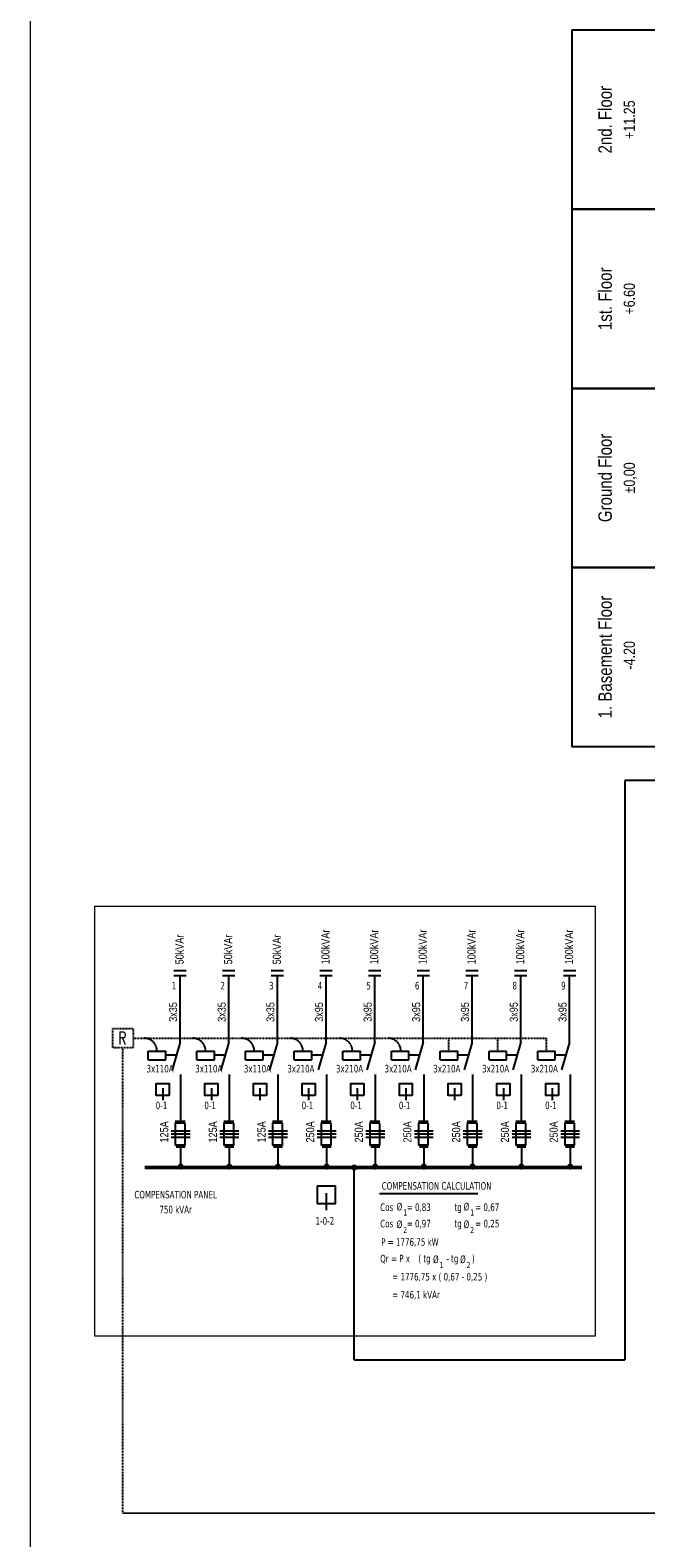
# Model space of a CAD drawing. Header units: millimetres. Extents: x -249865 to 125158, y -30755 to 173378.
# Tile 1 of 34: x -249865 to -236114, y 107876 to 141547. Entities that reach past the tile are written whole.
import ezdxf
from ezdxf.enums import TextEntityAlignment as Align

# ---------------------------------------------------------------- set-up
doc = ezdxf.new("R2010")
doc.units = ezdxf.units.MM
doc.linetypes.add('HIDDEN', pattern=[9.525, 6.35, -3.175])
doc.linetypes.add('HIDDENX2', pattern=[0.75, 0.5, -0.25])
doc.layers.add('A-XREF-MIMARI-2$0$M_NOTE', color=8, linetype='Continuous', lineweight=5)
doc.layers.add('E_PANO-CERCEVE', color=1, linetype='Continuous', lineweight=9)
doc.layers.add('E_PANO-CIZIM', color=7, linetype='Continuous')
doc.layers.add('E_PANO_YAZI', color=1, linetype='Continuous')
doc.styles.add('EM-TP-ANTET-TT', font='arial.ttf', dxfattribs={"width": 0.8, "height": 150})
doc.styles.add('RomanS', font='romans.shx')
doc.styles.add('VG-BLOK-YAZI', font='tahoma.ttf', dxfattribs={"height": 1})
doc.styles.add('VG-YAZI', font='arial.ttf', dxfattribs={"width": 0.8, "height": 150})

# ---------------------------------------------------------------- blocks, each defined once
blk = doc.blocks.new('VG-PN-KAT2')
blk.add_lwpolyline([(-160, 2270), (-160, 2670), (-360, 2670), (-360, 2270)], close=True)
at = {"style": 'EM-TP-ANTET-TT', "width": 0.8, "flags": 8}
for tag, height, p in [('KAT-ADI', 30, (-261.9, 2470)), ('KAT-KOTU', 25, (-211.9, 2470))]:
    blk.add_attdef(tag, text='', height=height, rotation=90, dxfattribs=at).set_placement(p, align=Align.BOTTOM_CENTER)

msp = doc.modelspace()

# ---------------------------------------------------------------- linework, layer by layer
for p, q in [((-137016, 124792), (-236583, 124792, 0)), ((-236583, 124792, 0), (-236583, 111848, 0)), ((-244451, 117182, 0), (-244231, 117182, 0)), ((-242626, 111848, 0), (-236583, 111848, 0))]:
    msp.add_line(p, q)
at = {"color": 7}
msp.add_line((-170266, 108398, 0), (-247797, 108425, 0), dxfattribs=at)
at = {"layer": 'A-XREF-MIMARI-2$0$M_NOTE', "color": 7}
msp.add_lwpolyline([(-249865, 89278), (120135, 89278), (120135, 173378), (-249865, 173378)], close=True, dxfattribs=at)
at = {"layer": 'E_PANO-CERCEVE', "elevation": 0}
msp.add_lwpolyline([(-248423, 121983), (-237247, 121983), (-237247, 112383), (-248423, 112383)], close=True, dxfattribs=at)
at = {"layer": 'E_PANO-CIZIM'}
for p, q in [((-246380, 120538, 0), (-246655, 120538, 0)), ((-246380, 120428, 0), (-246655, 120428, 0)), ((-246515, 118944, 0), (-246515, 120428, 0)), ((-245293, 120538, 0), (-245568, 120538, 0)), ((-245293, 120428, 0), (-245568, 120428, 0)), ((-245428, 118944, 0), (-245428, 120428, 0)), ((-244206, 120538, 0), (-244481, 120538, 0)), ((-244206, 120428, 0), (-244481, 120428, 0)), ((-244341, 118944, 0), (-244341, 120428, 0)), ((-243120, 120538, 0), (-243395, 120538, 0)), ((-243120, 120428, 0), (-243395, 120428, 0)), ((-243255, 118944, 0), (-243255, 120428, 0)), ((-242033, 120538, 0), (-242308, 120538, 0)), ((-242033, 120428, 0), (-242308, 120428, 0)), ((-242168, 118944, 0), (-242168, 120428, 0)), ((-240949, 120538, 0), (-241224, 120538, 0)), ((-240949, 120428, 0), (-241224, 120428, 0)), ((-241084, 118944, 0), (-241084, 120428, 0)), ((-239860, 120538, 0), (-240135, 120538, 0)), ((-239860, 120428, 0), (-240135, 120428, 0)), ((-239995, 118944, 0), (-239995, 120428, 0)), ((-238770, 120538, 0), (-239045, 120538, 0)), ((-238770, 120428, 0), (-239045, 120428, 0)), ((-238905, 118944, 0), (-238905, 120428, 0)), ((-237681, 120538, 0), (-237956, 120538, 0)), ((-237681, 120428, 0), (-237956, 120428, 0)), ((-237816, 118944, 0), (-237816, 120428, 0)), ((-246515, 118944, 0), (-246695, 118326, 0)), ((-245428, 118944, 0), (-245608, 118326, 0)), ((-244341, 118944, 0), (-244521, 118326, 0)), ((-243255, 118944, 0), (-243435, 118326, 0)), ((-242168, 118944, 0), (-242348, 118326, 0)), ((-241084, 118944, 0), (-241264, 118326, 0)), ((-239995, 118944, 0), (-240175, 118326, 0)), ((-238905, 118944, 0), (-239085, 118326, 0)), ((-237816, 118944, 0), (-237996, 118326, 0)), ((-247226, 118744, 0), (-246836, 118744, 0)), ((-247226, 118549, 0), (-247226, 118744, 0)), ((-247226, 118549, 0), (-246836, 118549, 0)), ((-246836, 118549, 0), (-246836, 118744, 0)), ((-246602, 118652, 0), (-246832, 118652, 0)), ((-246139, 118744, 0), (-245750, 118744, 0)), ((-246139, 118549, 0), (-246139, 118744, 0)), ((-246139, 118549, 0), (-245750, 118549, 0)), ((-245750, 118549, 0), (-245750, 118744, 0)), ((-245515, 118652, 0), (-245745, 118652, 0)), ((-245053, 118744, 0), (-244663, 118744, 0)), ((-245053, 118549, 0), (-245053, 118744, 0)), ((-245053, 118549, 0), (-244663, 118549, 0)), ((-244663, 118549, 0), (-244663, 118744, 0)), ((-244428, 118652, 0), (-244658, 118652, 0)), ((-243966, 118744, 0), (-243576, 118744, 0)), ((-243966, 118549, 0), (-243966, 118744, 0)), ((-243966, 118549, 0), (-243576, 118549, 0)), ((-243576, 118549, 0), (-243576, 118744, 0)), ((-243341, 118652, 0), (-243572, 118652, 0)), ((-242879, 118744, 0), (-242489, 118744, 0)), ((-242879, 118549, 0), (-242879, 118744, 0)), ((-242879, 118549, 0), (-242489, 118549, 0)), ((-242489, 118549, 0), (-242489, 118744, 0)), ((-242255, 118652, 0), (-242485, 118652, 0)), ((-241795, 118744, 0), (-241405, 118744, 0)), ((-241795, 118549, 0), (-241795, 118744, 0)), ((-241795, 118549, 0), (-241405, 118549, 0)), ((-241405, 118549, 0), (-241405, 118744, 0)), ((-241171, 118652, 0), (-241401, 118652, 0)), ((-240706, 118744, 0), (-240316, 118744, 0)), ((-240706, 118549, 0), (-240706, 118744, 0)), ((-240706, 118549, 0), (-240316, 118549, 0)), ((-240316, 118549, 0), (-240316, 118744, 0)), ((-240081, 118652, 0), (-240312, 118652, 0)), ((-239617, 118744, 0), (-239227, 118744, 0)), ((-239617, 118549, 0), (-239617, 118744, 0)), ((-239617, 118549, 0), (-239227, 118549, 0)), ((-239227, 118549, 0), (-239227, 118744, 0)), ((-238992, 118652, 0), (-239223, 118652, 0)), ((-238528, 118744, 0), (-238138, 118744, 0)), ((-238528, 118549, 0), (-238528, 118744, 0)), ((-238528, 118549, 0), (-238138, 118549, 0)), ((-238138, 118549, 0), (-238138, 118744, 0)), ((-237903, 118652, 0), (-238134, 118652, 0)), ((-246505, 118220, 0), (-246505, 117181, 0)), ((-245418, 118220, 0), (-245418, 117181, 0)), ((-244331, 118220, 0), (-244331, 117181, 0)), ((-243245, 118220, 0), (-243245, 117181, 0)), ((-242158, 118220, 0), (-242158, 117181, 0)), ((-241074, 118220, 0), (-241074, 117181, 0)), ((-239985, 118220, 0), (-239985, 117181, 0)), ((-238895, 118220, 0), (-238895, 117181, 0)), ((-237806, 118220, 0), (-237806, 117181, 0)), ((-246905, 117915, 0), (-246905, 117653, 0)), ((-245818, 117915, 0), (-245818, 117653, 0)), ((-244732, 117915, 0), (-244732, 117653, 0)), ((-243645, 117915, 0), (-243645, 117653, 0)), ((-242558, 117915, 0), (-242558, 117653, 0)), ((-241474, 117915, 0), (-241474, 117653, 0)), ((-240385, 117915, 0), (-240385, 117653, 0)), ((-239296, 117915, 0), (-239296, 117653, 0)), ((-238207, 117915, 0), (-238207, 117653, 0)), ((-246625, 117182, 0), (-246404, 117182, 0)), ((-245538, 117182, 0), (-245317, 117182, 0)), ((-243365, 117182, 0), (-243144, 117182, 0)), ((-242278, 117182, 0), (-242057, 117182, 0)), ((-241194, 117182, 0), (-240973, 117182, 0)), ((-240105, 117182, 0), (-239884, 117182, 0)), ((-239015, 117182, 0), (-238795, 117182, 0)), ((-237926, 117182, 0), (-237706, 117182, 0)), ((-246713, 116963, 0), (-246293, 116963, 0)), ((-246713, 116895, 0), (-246293, 116895, 0)), ((-245626, 116963, 0), (-245206, 116963, 0)), ((-245626, 116895, 0), (-245206, 116895, 0)), ((-244539, 116963, 0), (-244119, 116963, 0)), ((-244539, 116895, 0), (-244119, 116895, 0)), ((-243453, 116963, 0), (-243033, 116963, 0)), ((-243453, 116895, 0), (-243033, 116895, 0)), ((-242366, 116963, 0), (-241946, 116963, 0)), ((-242366, 116895, 0), (-241946, 116895, 0)), ((-241282, 116963, 0), (-240862, 116963, 0)), ((-241282, 116895, 0), (-240862, 116895, 0)), ((-240192, 116963, 0), (-239773, 116963, 0)), ((-240192, 116895, 0), (-239773, 116895, 0)), ((-239103, 116963, 0), (-238684, 116963, 0)), ((-239103, 116895, 0), (-238684, 116895, 0)), ((-238014, 116963, 0), (-237595, 116963, 0)), ((-238014, 116895, 0), (-237595, 116895, 0)), ((-246713, 116827, 0), (-246293, 116827, 0)), ((-246603, 116608, 0), (-246404, 116608, 0)), ((-246504, 116608, 0), (-246504, 116167, 0)), ((-245626, 116827, 0), (-245206, 116827, 0)), ((-245517, 116608, 0), (-245317, 116608, 0)), ((-245417, 116608, 0), (-245417, 116167, 0)), ((-244539, 116827, 0), (-244119, 116827, 0)), ((-244430, 116608, 0), (-244231, 116608, 0)), ((-244330, 116608, 0), (-244330, 116167, 0)), ((-243453, 116827, 0), (-243033, 116827, 0)), ((-243343, 116608, 0), (-243144, 116608, 0)), ((-243244, 116608, 0), (-243244, 116167, 0)), ((-242366, 116827, 0), (-241946, 116827, 0)), ((-242257, 116608, 0), (-242057, 116608, 0)), ((-242157, 116608, 0), (-242157, 116167, 0)), ((-241282, 116827, 0), (-240862, 116827, 0)), ((-241172, 116608, 0), (-240973, 116608, 0)), ((-241073, 116608, 0), (-241073, 116167, 0)), ((-240192, 116827, 0), (-239773, 116827, 0)), ((-240083, 116608, 0), (-239884, 116608, 0)), ((-239984, 116608, 0), (-239984, 116167, 0)), ((-239103, 116827, 0), (-238684, 116827, 0)), ((-238994, 116608, 0), (-238795, 116608, 0)), ((-238894, 116608, 0), (-238894, 116167, 0)), ((-238014, 116827, 0), (-237595, 116827, 0)), ((-237905, 116608, 0), (-237706, 116608, 0)), ((-237805, 116608, 0), (-237805, 116167, 0)), ((-242626, 111848, 0), (-242626, 116145, 0)), ((-243251, 115575, 0), (-243251, 115197, 0))]:
    msp.add_line(p, q, dxfattribs=at)
at = {"layer": 'E_PANO-CIZIM', "linetype": 'HIDDENX2', "ltscale": 0.001}
for p, q in [((-247561, 119033, 0), (-238333, 119033, 0)), ((-240511, 118744, 0), (-240511, 119033, 0)), ((-239422, 118744, 0), (-239422, 119033, 0)), ((-238333, 118744, 0), (-238333, 119033, 0)), ((-247797, 108425, 0), (-247797, 118818, 0))]:
    msp.add_line(p, q, dxfattribs=at)
at = {"layer": 'E_PANO-CIZIM', "linetype": 'HIDDENX2', "ltscale": 0.001, "elevation": 0}
msp.add_lwpolyline([(-247561, 118818), (-248019, 118818), (-248019, 119248), (-247561, 119248)], close=True, dxfattribs=at)
at = {"layer": 'E_PANO-CIZIM', "elevation": 0}
for points in [[(-246762, 117756), (-247048, 117756), (-247048, 118025), (-246762, 118025)], [(-245675, 117756), (-245961, 117756), (-245961, 118025), (-245675, 118025)], [(-244589, 117756), (-244875, 117756), (-244875, 118025), (-244589, 118025)], [(-243502, 117756), (-243788, 117756), (-243788, 118025), (-243502, 118025)], [(-242415, 117756), (-242701, 117756), (-242701, 118025), (-242415, 118025)], [(-241331, 117756), (-241617, 117756), (-241617, 118025), (-241331, 118025)], [(-240242, 117756), (-240528, 117756), (-240528, 118025), (-240242, 118025)], [(-239153, 117756), (-239439, 117756), (-239439, 118025), (-239153, 118025)], [(-238064, 117756), (-238350, 117756), (-238350, 118025), (-238064, 118025)], [(-246404, 117138), (-246625, 117138), (-246625, 116652), (-246404, 116652)], [(-245317, 117138), (-245538, 117138), (-245538, 116652), (-245317, 116652)], [(-244231, 117138), (-244451, 117138), (-244451, 116652), (-244231, 116652)], [(-243144, 117138), (-243365, 117138), (-243365, 116652), (-243144, 116652)], [(-242057, 117138), (-242278, 117138), (-242278, 116652), (-242057, 116652)], [(-240973, 117138), (-241194, 117138), (-241194, 116652), (-240973, 116652)], [(-239884, 117138), (-240105, 117138), (-240105, 116652), (-239884, 116652)], [(-238795, 117138), (-239015, 117138), (-239015, 116652), (-238795, 116652)], [(-237706, 117138), (-237926, 117138), (-237926, 116652), (-237706, 116652)], [(-243457, 115346), (-243045, 115346), (-243045, 115733), (-243457, 115733)]]:
    msp.add_lwpolyline(points, close=True, dxfattribs=at)
at = {"layer": 'E_PANO-CIZIM', "ltscale": 500, "const_width": 84.2, "elevation": 0}
msp.add_lwpolyline([(-237538, 116145), (-247307, 116145)], dxfattribs=at)
at = {"layer": 'E_PANO-CIZIM', "color": 1, "linetype": 'Continuous', "const_width": 67.3, "elevation": 0}
for points in [[(-246537, 116167, 1), (-246470, 116167, 1)], [(-245451, 116167, 1), (-245383, 116167, 1)], [(-244364, 116167, 1), (-244297, 116167, 1)], [(-243277, 116167, 1), (-243210, 116167, 1)], [(-242660, 116145, 1), (-242592, 116145, 1)], [(-242191, 116167, 1), (-242123, 116167, 1)], [(-241106, 116167, 1), (-241039, 116167, 1)], [(-240017, 116167, 1), (-239950, 116167, 1)], [(-238928, 116167, 1), (-238861, 116167, 1)], [(-237839, 116167, 1), (-237772, 116167, 1)]]:
    msp.add_lwpolyline(points, format="xyb", close=True, dxfattribs=at)
at = {"layer": 'E_PANO-CIZIM', "linetype": 'HIDDEN', "ltscale": 0.5}
for centre in [(-247320, 118744, 0), (-246234, 118744, 0), (-245147, 118744, 0), (-244060, 118744, 0), (-242956, 118744, 0), (-241872, 118744, 0)]:
    msp.add_arc(centre, 289, 0, 90, dxfattribs=at)
at = {"layer": 'E_PANO_YAZI'}
msp.add_line((-242066, 115566, 0), (-239863, 115566, 0), dxfattribs=at)

# ---------------------------------------------------------------- block references
at = {"xscale": 10, "yscale": 10, "zscale": 10}
for p, values in [((-234165, 114847), {'KAT-ADI': '2nd. Floor', 'KAT-KOTU': ' +11.25 '}), ((-234165, 110847), {'KAT-ADI': '1st. Floor', 'KAT-KOTU': ' +6.60 '}), ((-234165, 106847), {'KAT-ADI': 'Ground Floor', 'KAT-KOTU': '±0,00'}), ((-234165, 102847), {'KAT-ADI': '1. Basement Floor', 'KAT-KOTU': ' -4.20'})]:
    msp.add_blockref('VG-PN-KAT2', p, dxfattribs=at).add_auto_attribs(values)

# ---------------------------------------------------------------- texts
at = {"layer": 'E_PANO-CIZIM', "linetype": 'HIDDENX2', "ltscale": 0.001, "style": 'RomanS', "width": 0.7}
msp.add_text('R', height=286, dxfattribs=at).set_placement((-247894, 118890, 0))
at = {"layer": 'E_PANO_YAZI', "ltscale": 500, "style": 'VG-YAZI', "width": 0.8}
for s, p in [('50kVAr', (-246438, 120683, 0)), ('50kVAr', (-245352, 120683, 0)), ('50kVAr', (-244265, 120683, 0)), ('100kVAr', (-243178, 120683, 0)), ('100kVAr', (-242092, 120683, 0)), ('100kVAr', (-241007, 120683, 0)), ('100kVAr', (-239918, 120683, 0)), ('100kVAr', (-238829, 120683, 0)), ('100kVAr', (-237740, 120683, 0)), ('3x35', (-246584, 119399, 0)), ('3x35', (-245497, 119399, 0)), ('3x35', (-244410, 119399, 0)), ('3x95', (-243324, 119399, 0)), ('3x95', (-242237, 119399, 0)), ('3x95', (-241153, 119399, 0)), ('3x95', (-240064, 119399, 0)), ('3x95', (-238974, 119399, 0)), ('3x95', (-237885, 119399, 0)), ('125A', (-246781, 116705, 0)), ('125A', (-245694, 116705, 0)), ('125A', (-244607, 116705, 0)), ('250A', (-243520, 116705, 0)), ('250A', (-242434, 116705, 0)), ('250A', (-241350, 116705, 0)), ('250A', (-240260, 116705, 0)), ('250A', (-239171, 116705, 0)), ('250A', (-238082, 116705, 0))]:
    msp.add_text(s, height=181.6, rotation=90, dxfattribs=at).set_placement(p)
at = {"layer": 'E_PANO_YAZI', "style": 'VG-BLOK-YAZI', "width": 0.8}
for s, height, p in [('1', 168, (-246703, 120123, 0)), ('2', 168, (-245616, 120123, 0)), ('3', 168, (-244530, 120123, 0)), ('4', 168, (-243443, 120123, 0)), ('5', 168, (-242356, 120123, 0)), ('6', 168, (-241272, 120123, 0)), ('7', 168, (-240183, 120123, 0)), ('8', 168, (-239094, 120123, 0)), ('9', 168, (-238005, 120123, 0)), ('3x110A', 168, (-247266, 118270, 0)), ('3x110A', 168, (-246179, 118270, 0)), ('3x110A', 168, (-245092, 118270, 0)), ('3x210A', 168, (-244122, 118270, 0)), ('3x210A', 168, (-243035, 118270, 0)), ('3x210A', 168, (-241951, 118270, 0)), ('3x210A', 168, (-240862, 118270, 0)), ('3x210A', 168, (-239773, 118270, 0)), ('3x210A', 168, (-238684, 118270, 0)), ('0-1', 168, (-247061, 117450, 0)), ('0-1', 168, (-245975, 117450, 0)), ('0-1', 168, (-243801, 117450, 0)), ('0-1', 168, (-242715, 117450, 0)), ('0-1', 168, (-241630, 117450, 0)), ('0-1', 168, (-239452, 117450, 0)), ('0-1', 168, (-238363, 117450, 0)), ('COMPENSATION CALCULATION', 168, (-242013, 115651, 0)), ('Cos      = 0,83 ', 168, (-242046, 115176, 0)), ('Ø', 168, (-241679, 115188, 0)), ('1', 136, (-241535, 115074, 0)), ('tg      = 0,67', 168, (-240389, 115176, 0)), ('Ø', 168, (-240183, 115188, 0)), ('1', 136, (-240039, 115074, 0)), ('1-0-2', 168, (-243491, 114870, 0)), ('Cos      = 0,97', 168, (-242046, 114810, 0)), ('Ø', 168, (-241679, 114794, 0)), ('2', 136, (-241535, 114681, 0)), ('tg      = 0,25', 168, (-240389, 114810, 0)), ('Ø', 168, (-240183, 114794, 0)), ('2', 136, (-240039, 114681, 0)), ('P = 1776,75 kW', 168, (-242025, 114400, 0)), ('Qr = P x                             ', 168, (-242046, 114029, 0)), ('( tg      ', 168, (-241195, 114029, 0)), ('Ø', 168, (-240867, 114013, 0)), ('- tg      ) ', 168, (-240571, 114029, 0)), ('Ø', 168, (-240263, 114013, 0)), ('= 1776,75 x ( 0,67 - 0,25 )', 168, (-241777, 113623, 0)), ('1', 136, (-240723, 113899, 0)), ('2', 136, (-240119, 113899, 0)), ('= 746,1 kVAr ', 168, (-241777, 113221, 0))]:
    msp.add_text(s, height=height, dxfattribs=at).set_placement(p)
for s, p in [('COMPENSATION PANEL', (-246615, 115457, 0)), ('750 kVAr', (-246615, 115123, 0))]:
    msp.add_text(s, height=168, dxfattribs=at).set_placement(p, align=Align.CENTER)

doc.saveas('drawing.dxf')
